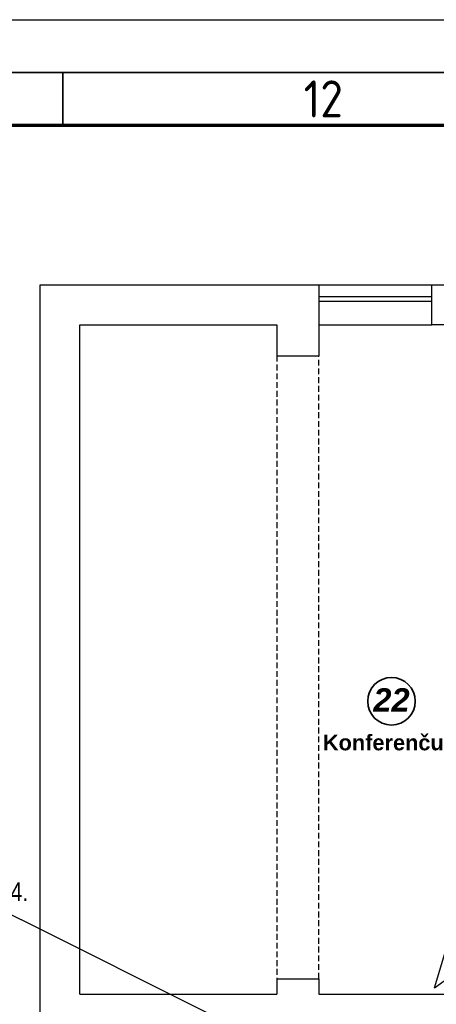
# Model space of a CAD drawing. Header units: millimetres. Extents: x -1662057 to -197461, y -941126 to 63888.
# Tile 173 of 209: x -1584533 to -1579180, y -293767 to -281121. Entities that reach past the tile are written whole.
import ezdxf
from ezdxf import colors
from ezdxf.entities.mleader import LeaderData, LeaderLine
from ezdxf.math import Vec2, Vec3

# ---------------------------------------------------------------- set-up
doc = ezdxf.new("R2010")
doc.units = ezdxf.units.MM
doc.linetypes.add('Dashed', pattern=[112.5, 75, -37.5])
for name, color, linetype in [('0000 TELPU NUMERĀCIJA - ROOM NUMBERS', 7, 'CONTINUOUS'), ('2D Drafting - General', 7, 'CONTINUOUS'), ('Annotation - Text', 252, 'CONTINUOUS'), ('Apsardze', 5, 'CONTINUOUS'), ('Ar-Sienas.nojauc.', 7, 'CONTINUOUS'), ('eksplikaacijas txt', 252, 'CONTINUOUS'), ('Rasējuma lapa', 7, 'CONTINUOUS'), ('sienas es', 7, 'CONTINUOUS'), ('VS AS', 7, 'CONTINUOUS')]:
    doc.layers.add(name, color=color, linetype=linetype)
doc.layers.add('VS_AS', color=5, linetype='CONTINUOUS', lineweight=25)
doc.styles.add('GENERATED_STYLE_2', font='arialbd.ttf')
doc.styles.add('GENERATED_STYLE_4', font='arialbi.ttf')
doc.styles.add('ISO', font='iso')
doc.styles.add('MKM_Arial narrow', font='ARIALN.TTF')
doc.styles.add('PBL', font='arial.ttf')

# ---------------------------------------------------------------- blocks, each defined once
blk = doc.blocks.new('A1_L')
at = {"layer": 'Rasējuma lapa'}
blk.add_line((-841, 594), (0, 594), dxfattribs=at)
at = {"layer": 'Rasējuma lapa', "lineweight": 35}
for p, q in [((-826, 589), (-5, 589)), ((-265.5, 584), (-265.5, 589))]:
    blk.add_line(p, q, dxfattribs=at)
at = {"layer": 'Rasējuma lapa', "lineweight": 70}
blk.add_line((-821, 584), (-10, 584), dxfattribs=at)
at = {"layer": 'Rasējuma lapa', "style": 'ISO'}
blk.add_text('12', height=3.5, dxfattribs=at).set_placement((-242.705, 584.75))
blk = doc.blocks.new('*U1264')
at = {"layer": 'Rasējuma lapa'}
blk.add_blockref('A1_L', (0, 0), dxfattribs=at)
blk = doc.blocks.new('pir')
at = {"layer": 'Apsardze'}
for p, q in [((-512, 81), (-665, 133)), ((0, 0), (-457, 153)), ((-530, 1), (-797, 1)), ((0, 0), (-457, -152)), ((-512, -84), (-662, -135))]:
    blk.add_line(p, q, dxfattribs=at)
blk.add_arc((-151, 1), 342, 153.6522, 206.5245, dxfattribs=at)
blk = doc.blocks.new('_None')

msp = doc.modelspace()

# ---------------------------------------------------------------- linework, layer by layer
at = {"layer": '2D Drafting - General', "color": 251, "linetype": 'Continuous', "lineweight": 35, "true_color": 0x636466}
msp.add_circle((-1579756.4268, -289874.54339), 305.38719, dxfattribs=at)
at = {"layer": 'Ar-Sienas.nojauc.', "color": 251, "linetype": 'Dashed', "true_color": 0x636466}
for p, q in [((-1581229.48073, -285437.78808), (-1581229.48073, -293437.78808)), ((-1580689.48073, -293437.78808), (-1580689.48073, -285437.78808))]:
    msp.add_line(p, q, dxfattribs=at)
at = {"layer": 'sienas es', "color": 251, "linetype": 'Continuous', "true_color": 0x636466}
for p, q in [((-1584269.48073, -294147.78808), (-1584269.48073, -284527.78808)), ((-1584269.48073, -284527.78808), (-1580689.48073, -284527.78808)), ((-1580689.48073, -284527.78808), (-1580689.48073, -285437.78808)), ((-1580689.48073, -284527.78808), (-1579239.48073, -284527.78808)), ((-1580689.48073, -284677.78808), (-1579239.48073, -284677.78808)), ((-1580689.48073, -284737.78808), (-1579239.48073, -284737.78808)), ((-1583759.48073, -285037.78808), (-1581229.48073, -285037.78808)), ((-1583759.48073, -293637.78808), (-1583759.48073, -285037.78808)), ((-1581229.48073, -285037.78808), (-1581229.48073, -285437.78808)), ((-1580689.48073, -285037.78808), (-1579239.48073, -285037.78808)), ((-1581229.48073, -285437.78808), (-1580689.48073, -285437.78808)), ((-1581229.48073, -293437.78808), (-1580689.48073, -293437.78808)), ((-1581229.48073, -293437.78808), (-1581229.48073, -293637.78808)), ((-1580689.48073, -293437.78808), (-1580689.48073, -293637.78808)), ((-1583759.48073, -293637.78808), (-1581229.48073, -293637.78808)), ((-1580689.48073, -293637.78808), (-1578709.48073, -293637.78808))]:
    msp.add_line(p, q, dxfattribs=at)
at = {"layer": 'sienas es', "color": 251, "linetype": 'Continuous', "true_color": 0x636466, "flags": 128}
msp.add_lwpolyline([(-1578699.48073, -285037.78808), (-1579239.48073, -285037.78808), (-1579239.48073, -284527.78808), (-1578699.48073, -284527.78808)], close=True, dxfattribs=at)

# ---------------------------------------------------------------- block references
at = {"layer": 'Rasējuma lapa', "xscale": 135.6730224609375, "yscale": 135.6730224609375, "zscale": 135.6730224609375}
msp.add_blockref('*U1264', (-1547956.19836, -361710.6175), dxfattribs=at)
at = {"layer": 'VS AS', "xscale": 1.0546875, "yscale": 1.0546875, "zscale": 1.0546875, "rotation": 234.8936326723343}
msp.add_blockref('pir', (-1579204.84306, -293555.8458), dxfattribs=at)

# ---------------------------------------------------------------- texts
at = {"layer": '0000 TELPU NUMERĀCIJA - ROOM NUMBERS', "char_height": 225, "width": 1500, "attachment_point": 1, "style": 'PBL'}
for insert in [(-1630705.84105, -283332.38538), (-1622728.5353, -283334.1621), (-1614728.53552, -283334.1621), (-1606728.53574, -283334.1621)]:
    msp.add_mtext('\\A1;\\pi373.52;{\\fArial|b0|i0|c186|p34;Platība \\P\\pi564.79;\\H0.66667x;(m\\H0.7x;\\S2^ ;\\H1.4286x;)}', dxfattribs=dict(at, insert=insert))
at = {"layer": 'Annotation - Text', "color": 251, "linetype": 'Continuous', "lineweight": 20, "true_color": 0x636466, "insert": (-1579756.42773, -289707.3999), "char_height": 300, "attachment_point": 2, "style": 'GENERATED_STYLE_4'}
msp.add_mtext('{22}', dxfattribs=at)
at = {"layer": 'eksplikaacijas txt', "color": 251, "linetype": 'Continuous', "lineweight": 20, "true_color": 0x636466, "insert": (-1580637.35538, -290304.66546), "char_height": 200, "attachment_point": 1, "style": 'GENERATED_STYLE_2'}
msp.add_mtext('{Konferenču zāle}', dxfattribs=at)

# ---------------------------------------------------------------- next in the draw order: leaders
at = {"layer": 'VS_AS', "color": 7}
ml = msp.add_multileader_mtext('Standard', dxfattribs=at)
ml.set_content('{\\C5;PIR+DG Zona 2\\fArial Narrow|b0|i0|c186|p34;4\\fArial Narrow|b0|i0|c0|p34;. P4.\\fArial Narrow|b0|i0|c186|p34;\\P}CQR 8x0,22', color=7, style='MKM_Arial narrow')
ml.set_leader_properties(color=256, linetype='ByLayer', lineweight=-1)
ml.set_arrow_properties(name='NONE')
ml.build(insert=Vec2(0, 0))
ml.multileader.update_dxf_attribs({"has_dogleg": 0, "text_left_attachment_type": 6, "text_right_attachment_type": 6, "dogleg_length": 0.36, "arrow_head_size": 90.58202})
ctx = ml.context
ctx.base_point, ctx.char_height, ctx.arrow_head_size, ctx.landing_gap_size, ctx.plane_origin = Vec3(-1587181.27653, -292489.49267), 241.55204301, 90.58202, 60.38801, Vec3(-1582240.79313, -307203.51344)
ctx.left_attachment, ctx.right_attachment, ctx.attachment_type = 6, 6, 1
notes = []
notes.append((ctx, [(1, (1, 1, 0), (-1584897.87075, -292489.49267), (-1, 0), 0.36, [(0, [(-1581206.67755, -294332.15585)], 0, [])])]))
ctx.mtext.insert, ctx.mtext.width, ctx.mtext.defined_height, ctx.mtext.flow_direction = Vec3(-1587120.88852, -292199.63022), 2555.3651324, 597.96664, 5
ctx.mtext.has_bg_fill, ctx.mtext.bg_color, ctx.mtext.bg_scale_factor, ctx.mtext.bg_transparency, ctx.mtext.use_window_bg_color = 1, -1073741824, 1.2, 0, 1
for ctx, leaders in notes:
    for number, flags, end, landing, length, lines in leaders:
        leader = LeaderData()
        leader.index, (leader.has_last_leader_line, leader.has_dogleg_vector, leader.attachment_direction) = number, flags
        leader.last_leader_point, leader.dogleg_vector, leader.dogleg_length = Vec3(end), Vec3(landing), length
        for number, points, colour, breaks in lines:
            line = LeaderLine()
            line.index, line.vertices, line.color, line.breaks = number, Vec3.list(points), colors.encode_raw_color(colour), breaks
            leader.lines.append(line)
        ctx.leaders.append(leader)

doc.saveas('drawing.dxf')
